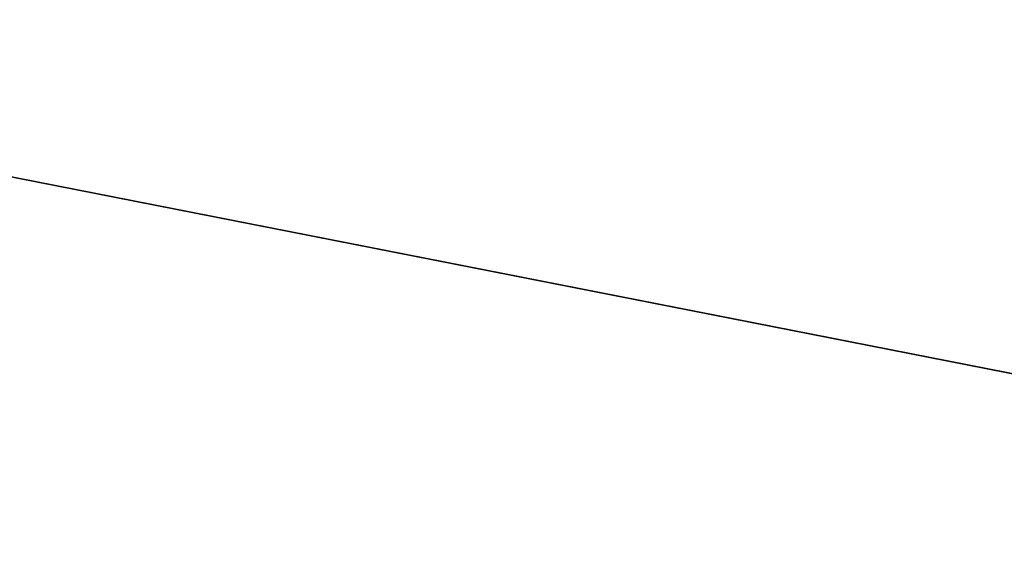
# Model space of a CAD drawing. Header units: millimetres. Extents: x -454 to 454, y -360 to 353.
# Tile 193 of 256: x -236.39 to -232.62, y -234.39 to -232.33. Entities that reach past the tile are written whole.
import ezdxf

# ---------------------------------------------------------------- set-up
doc = ezdxf.new("R2010")
doc.units = ezdxf.units.MM
doc.header["$MEASUREMENT"] = 0
doc.layers.add('Material 3', color=7, linetype='Continuous', true_color=0xe6e6e6)

msp = doc.modelspace()

# ---------------------------------------------------------------- meshes
at = {"layer": 'Material 3'}
mesh = msp.add_polyface(dxfattribs=at)
corners = [(-191.5389, -250.2105, 19.1706), (-199.335, -249.0571, 19.247), (-194.694, -249.0219, 18.4998), (-197.2761, -249.9704, 20.5524), (-194.756, -250.0582, 19.8574), (-191.4033, -250.8785, 20.5904), (-187.517, -251.7151, 21.2899), (-195.2243, -250.2007, 21.2899), (-205.4811, -248.5883, 20.3371), (-202.9317, -248.6862, 21.2899), (-202.0538, -247.5757, 18.4998), (-188.957, -250.9482, 19.9006), (-239.4794, -232.3329, 18.4998), (-186.2105, -242.8003, 251.9548), (-186.2105, -242.8003, 18.4998), (-212.4632, -260.0142, 98.0132), (-189.3976, -264.5466, 98.0132), (-198.2332, -266.3846, 98.9955), (-203.8174, -261.5598, 97.4079), (-202.6889, -261.0626, 97.0614), (-201.119, -261.9893, 97.4218), (-192.7785, -263.7171, 97.9079), (-195.2312, -263.3145, 97.8893), (-192.6936, -263.451, 97.6932), (-200.3798, -262.3071, 97.7212), (-203.0379, -261.884, 97.7135), (-195.1511, -262.9286, 97.4705), (-192.6272, -263.0397, 97.0614), (-197.7422, -262.6756, 97.68), (-195.9811, -262.3806, 97.0614), (-193.2898, -263.7818, 98.0132), (-197.182, -263.017, 98.0132), (-201.0742, -262.2522, 98.0132), (-198.7355, -262.8214, 97.9118), (-199.335, -261.7216, 97.0614), (-189.3976, -264.5466, 98.0132), (-184.6618, -257.7733, 22.6871), (-193.735, -259.2528, 25.4806), (-214.0099, -253.088, 22.6086), (-187.517, -251.7151, 21.2899)]
mesh.append_faces([[corners[k] for k in face] for face in [(0, 1, 2, 2), (3, 4, 5, 5), (5, 6, 7, 7), (8, 3, 9, 9), (1, 4, 3, 3), (1, 10, 2, 2), (3, 5, 7, 7), (11, 5, 4, 4), (9, 3, 7, 7), (1, 3, 8, 8), (1, 0, 4, 4), (12, 13, 14, 14), (15, 16, 17, 17), (18, 19, 20, 20), (21, 22, 23, 23), (24, 25, 20, 20), (26, 27, 23, 23), (26, 28, 29, 29), (30, 31, 22, 22), (32, 24, 33, 33), (34, 28, 20, 20), (30, 22, 21, 21), (33, 22, 31, 31), (26, 22, 28, 28), (21, 35, 30, 30), (20, 19, 34, 34), (34, 29, 28, 28), (24, 20, 28, 28), (33, 24, 28, 28), (32, 25, 24, 24), (22, 33, 28, 28), (32, 33, 31, 31), (27, 26, 29, 29), (22, 26, 23, 23), (36, 37, 38, 38), (38, 39, 36, 36)]])

doc.saveas('drawing.dxf')
